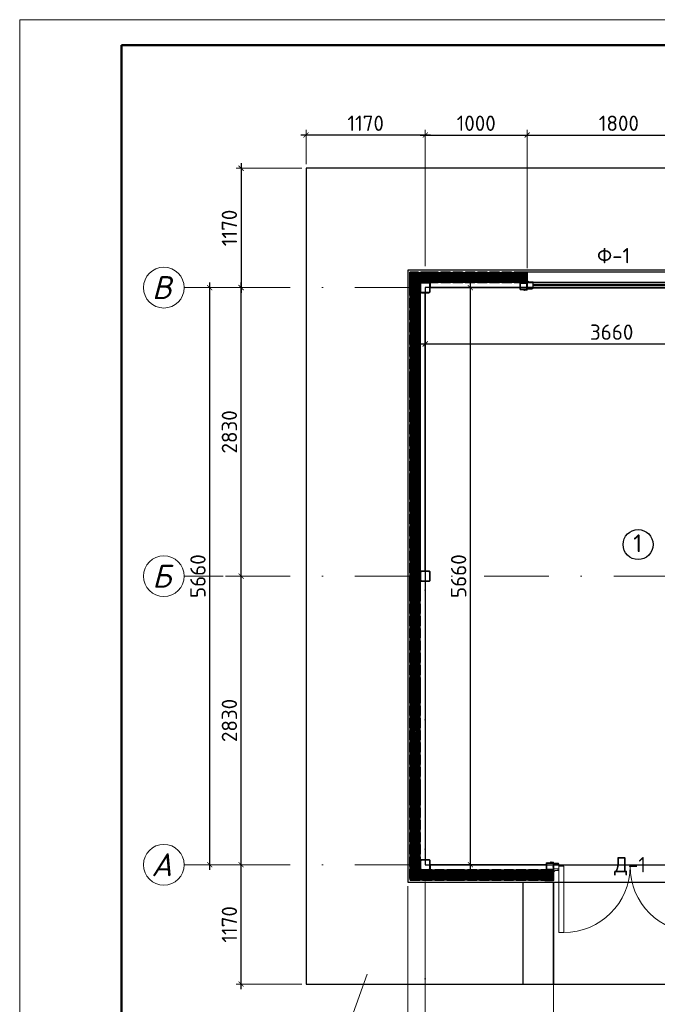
# Model space of a CAD drawing. Header units: millimetres. Extents: x 2842173 to 10151342, y -218675 to 375325.
# Tile 91 of 107: x 2928485 to 2941001, y 219812 to 239125. Entities that reach past the tile are written whole.
import ezdxf
from ezdxf.enums import TextEntityAlignment as Align

# ---------------------------------------------------------------- set-up
doc = ezdxf.new("R2010")
doc.units = ezdxf.units.MM
doc.linetypes.add('DASHDOTX2', pattern=[50.8, 25.4, -12.7, 0, -12.7])
doc.layers.get('Defpoints').update_dxf_attribs({"color": 255})
doc.layers.add('.', color=7, linetype='Continuous', lineweight=15)
doc.layers.add('A_Windows', color=160, linetype='Continuous')
doc.layers.add('Двери ArchiCAD_Ном_пера__3', color=7, linetype='Continuous', lineweight=18, true_color=0xff6600)
doc.layers.add('Линии_Ном._пера__8', color=7, linetype='Continuous', lineweight=15, true_color=0xa80f02)
doc.styles.add('geniso', font='geniso.shx', dxfattribs={"height": 250})
doc.styles.add('Islom', font='isocpeur.ttf')
doc.styles.add('ГОСТ300', font='isocpeur.ttf')
doc.styles.add('Оси', font='isocpeui.ttf')
doc.dimstyles.new('ГОСТ 50', dxfattribs={"dimtxt": 300, "dimasz": 100, "dimexe": 100, "dimexo": 80, "dimgap": 80, "dimtad": 1, "dimdec": 0, "dimlfac": 0.5, "dimtxsty": 'ГОСТ300', "dimblk": 'ARCHTICK', "dimcen": 50, "dimdle": 100, "dimadec": 0, "dimazin": 0, "dimtfac": 1, "dimtdec": 0, "dimtmove": 0, "dimatfit": 3, "dimldrblk": 'ARCHTICK', "dimfxl": 1, "dimlwe": 9, "dimarcsym": 0})
pattern_1 = [(0, (11262055.141, 930292.151), (0, 15.875), []), (60, (11262055.141, 930292.151), (-13.748153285, 7.9375), []), (120, (11262055.141, 930292.151), (-13.748153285, -7.9375), [])]

# ---------------------------------------------------------------- blocks, each defined once
blk = doc.blocks.new('*U647')
at = {"lineweight": 9}
for p, q in [((-20, -5), (-20, 415)), ((-20, 415), (574, 415))]:
    blk.add_line(p, q, dxfattribs=at)
at = {"lineweight": 50}
for p, q in [((0, 0), (0, 410)), ((0, 410), (569, 410))]:
    blk.add_line(p, q, dxfattribs=at)
blk = doc.blocks.new('*U135')
at = {"color": 7, "lineweight": 30}
for points in [[(0, 60), (60, 60), (60, 0), (0, 0)], [(1800, 60), (1740, 60), (1740, 0), (1800, 0)]]:
    blk.add_lwpolyline(points, close=True, dxfattribs=at)
blk.add_lwpolyline([(60, 60), (1740, 60), (1740, 0), (60, 0)], close=True)
at = {"lineweight": 30}
blk.add_lwpolyline([(60, 35), (1740, 35), (1740, 25), (60, 25)], close=True, dxfattribs=at)
blk = doc.blocks.new('100x100st')
at = {"layer": '.'}
h = blk.add_hatch(dxfattribs=at)
h.set_pattern_fill('ANSI38', color=256)
h.set_pattern_definition([(45, (2935867.633, 213515.1553), (-2.245064, 2.245064), []), (135, (2935867.633, 213515.1553), (-6.73519, 2.245064), [7.9375, -4.7625])])
h.paths.add_polyline_path([(2935954.1, 213615.2), (2935881.1, 213615.2, 0.414214), (2935867.6, 213601.7), (2935867.6, 213528.7, 0.414214), (2935881.1, 213515.2), (2935954.1, 213515.2, 0.414214), (2935967.6, 213528.7), (2935967.6, 213601.7, 0.414214)])
h.paths.add_polyline_path([(2935954.1, 213610.2, -0.414214), (2935962.6, 213601.7), (2935962.6, 213528.7, -0.414214), (2935954.1, 213520.2), (2935881.1, 213520.2, -0.414214), (2935872.6, 213528.7), (2935872.6, 213601.7, -0.414214), (2935881.1, 213610.2)], flags=16)
at = {"color": 0, "linetype": 'ByBlock', "lineweight": 30}
blk.add_lwpolyline([(2935881.1, 213515.2), (2935954.1, 213515.2, 0.414214), (2935967.6, 213528.7), (2935967.6, 213601.7, 0.414214), (2935954.1, 213615.2), (2935881.1, 213615.2, 0.414214), (2935867.6, 213601.7), (2935867.6, 213528.7, 0.414214), (2935881.1, 213515.2, 0.414214)], format="xyb", dxfattribs=at)
blk.add_lwpolyline([(2935881.1, 213520.2), (2935954.1, 213520.2, 0.414214), (2935962.6, 213528.7), (2935962.6, 213601.7, 0.414214), (2935954.1, 213610.2), (2935881.1, 213610.2, 0.414214), (2935872.6, 213601.7), (2935872.6, 213528.7, 0.414214)], format="xyb", close=True, dxfattribs=at)
blk = doc.blocks.new('1000X')
at = {"ltscale": 6}
h = blk.add_hatch(dxfattribs=at)
h.set_pattern_fill('NET3', color=5, scale=5, style=0)
h.set_pattern_definition(pattern_1)
h.paths.add_polyline_path([(11723784.4, 363939.8), (11723780.9, 363936.2), (11723760.9, 363936.2), (11723757.3, 363939.8), (11723664.4, 363939.8), (11723660.9, 363936.2), (11723640.9, 363936.2), (11723637.3, 363939.8), (11723544.4, 363939.8), (11723540.9, 363936.2), (11723520.9, 363936.2), (11723517.3, 363939.8), (11723424.4, 363939.8), (11723420.9, 363936.2), (11723400.9, 363936.2), (11723397.3, 363939.8), (11723271.1, 363939.8), (11723271.1, 363931.8), (11723291.5, 363928.1), (11723291.5, 363920.1), (11723271.1, 363920.1), (11723271.1, 363859.4), (11723291.5, 363859.4), (11723291.5, 363851.4), (11723271.1, 363847.8), (11723271.1, 363839.8), (11723397.3, 363839.8), (11723400.9, 363843.3), (11723420.9, 363843.3), (11723424.4, 363839.8), (11723517.3, 363839.8), (11723520.9, 363843.3), (11723540.9, 363843.3), (11723544.4, 363839.8), (11723637.3, 363839.8), (11723640.9, 363843.3), (11723660.9, 363843.3), (11723664.4, 363839.8), (11723757.3, 363839.8), (11723760.9, 363843.3), (11723780.9, 363843.3), (11723784.4, 363839.8), (11723877.3, 363839.8), (11723880.9, 363843.3), (11723900.9, 363843.3), (11723904.4, 363839.8), (11723997.3, 363839.8), (11724000.9, 363843.3), (11724020.9, 363843.3), (11724024.4, 363839.8), (11724117.3, 363839.8), (11724120.9, 363843.3), (11724140.9, 363843.3), (11724144.4, 363839.8), (11724270.9, 363839.8), (11724270.9, 363847.8), (11724270.9, 363851.4), (11724270.9, 363859.4), (11724270.9, 363920.1), (11724270.9, 363928.1), (11724270.9, 363931.8), (11724270.9, 363939.8), (11724144.4, 363939.8), (11724140.9, 363936.2), (11724120.9, 363936.2), (11724117.3, 363939.8), (11724024.4, 363939.8), (11724020.9, 363936.2), (11724000.9, 363936.2), (11723997.3, 363939.8), (11723904.4, 363939.8), (11723900.9, 363936.2), (11723880.9, 363936.2), (11723877.3, 363939.8)])
at = {"color": 5, "lineweight": 35, "ltscale": 6}
blk.add_lwpolyline([(11723271.1, 363939.8), (11723397.3, 363939.8), (11723400.9, 363936.2), (11723420.9, 363936.2), (11723424.4, 363939.8), (11723517.3, 363939.8), (11723520.9, 363936.2), (11723540.9, 363936.2), (11723544.4, 363939.8), (11723637.3, 363939.8), (11723640.9, 363936.2), (11723660.9, 363936.2), (11723664.4, 363939.8), (11723757.3, 363939.8), (11723760.9, 363936.2), (11723780.9, 363936.2), (11723784.4, 363939.8), (11723877.3, 363939.8), (11723880.9, 363936.2), (11723900.9, 363936.2), (11723904.4, 363939.8), (11723997.3, 363939.8), (11724000.9, 363936.2), (11724020.9, 363936.2), (11724024.4, 363939.8), (11724117.3, 363939.8), (11724120.9, 363936.2), (11724140.9, 363936.2), (11724144.4, 363939.8), (11724270.9, 363939.8), (11724270.9, 363931.8), (11724270.9, 363928.1), (11724270.9, 363920.1), (11724270.9, 363920.1), (11724270.9, 363859.4), (11724270.9, 363859.4), (11724270.9, 363851.4), (11724270.9, 363847.8), (11724270.9, 363839.8), (11724144.4, 363839.8), (11724140.9, 363843.3), (11724120.9, 363843.3), (11724117.3, 363839.8), (11724024.4, 363839.8), (11724020.9, 363843.3), (11724000.9, 363843.3), (11723997.3, 363839.8), (11723904.4, 363839.8), (11723900.9, 363843.3), (11723880.9, 363843.3), (11723877.3, 363839.8), (11723784.4, 363839.8), (11723780.9, 363843.3), (11723760.9, 363843.3), (11723757.3, 363839.8), (11723664.4, 363839.8), (11723660.9, 363843.3), (11723640.9, 363843.3), (11723637.3, 363839.8), (11723544.4, 363839.8), (11723540.9, 363843.3), (11723520.9, 363843.3), (11723517.3, 363839.8), (11723424.4, 363839.8), (11723420.9, 363843.3), (11723400.9, 363843.3), (11723397.3, 363839.8), (11723271.1, 363839.8), (11723271.1, 363847.8), (11723291.5, 363851.4), (11723291.5, 363859.4), (11723271.1, 363859.4), (11723271.1, 363920.1), (11723291.5, 363920.1), (11723291.5, 363928.1), (11723271.1, 363931.8), (11723271.1, 363939.8)], dxfattribs=at)
blk = doc.blocks.new('err')
at = {"ltscale": 6}
h = blk.add_hatch(dxfattribs=at)
h.set_pattern_fill('NET3', color=5, scale=5, style=0)
h.set_pattern_definition([(0, (2457299.514, 815047.984), (0, 15.875), []), (60, (2457299.514, 815047.984), (-13.7481533, 7.9375), []), (120, (2457299.514, 815047.984), (-13.7481533, -7.9375), [])])
h.paths.add_polyline_path([(2941934.2, 221215.2), (2941834.2, 221215.2), (2941834.2, 221134.4), (2941837.8, 221130.9), (2941837.8, 221110.9), (2941834.2, 221107.3), (2941834.2, 221060.3), (2941934.2, 221060.3), (2941934.2, 221107.3), (2941930.7, 221110.9), (2941930.7, 221130.9), (2941934.2, 221134.4)])
at = {"color": 5, "lineweight": 35, "ltscale": 6}
blk.add_lwpolyline([(2941834.2, 221215.2), (2941834.2, 221134.4), (2941837.8, 221130.9), (2941837.8, 221110.9), (2941834.2, 221107.3), (2941834.2, 221060.3), (2941934.2, 221060.3), (2941934.2, 221107.3), (2941930.7, 221110.9), (2941930.7, 221130.9), (2941934.2, 221134.4), (2941934.2, 221215.2), (2941834.2, 221215.2)], dxfattribs=at)
blk = doc.blocks.new('hgf')
at = {"ltscale": 6}
h = blk.add_hatch(dxfattribs=at)
h.set_pattern_fill('NET3', color=5, scale=5, style=0)
h.set_pattern_definition(pattern_1)
h.paths.add_polyline_path([(2935767.6, 221211.6), (2935767.6, 221118.7), (2935778.7, 221118.7), (2935782.3, 221115.2), (2935875.2, 221115.2), (2935878.7, 221118.7), (2935898.7, 221118.7), (2935902.3, 221115.2), (2935995.2, 221115.2), (2935998.7, 221118.7), (2936018.7, 221118.7), (2936022.3, 221115.2), (2936115.2, 221115.2), (2936118.7, 221118.7), (2936138.7, 221118.7), (2936142.3, 221115.2), (2936235.2, 221115.2), (2936238.7, 221118.7), (2936258.7, 221118.7), (2936262.3, 221115.2), (2936355.2, 221115.2), (2936358.7, 221118.7), (2936378.7, 221118.7), (2936382.3, 221115.2), (2936475.2, 221115.2), (2936478.7, 221118.7), (2936498.7, 221118.7), (2936502.3, 221115.2), (2936628.7, 221115.2), (2936628.7, 221215.2), (2936502.3, 221215.2), (2936498.7, 221211.6), (2936478.7, 221211.6), (2936475.2, 221215.2), (2936382.3, 221215.2), (2936378.7, 221211.6), (2936358.7, 221211.6), (2936355.2, 221215.2), (2936262.3, 221215.2), (2936258.7, 221211.6), (2936238.7, 221211.6), (2936235.2, 221215.2), (2936142.3, 221215.2), (2936138.7, 221211.6), (2936118.7, 221211.6), (2936115.2, 221215.2), (2936022.3, 221215.2), (2936018.7, 221211.6), (2935998.7, 221211.6), (2935995.2, 221215.2), (2935902.3, 221215.2), (2935898.7, 221211.6), (2935878.7, 221211.6), (2935875.2, 221215.2), (2935782.3, 221215.2), (2935778.7, 221211.6)])
at = {"color": 5, "lineweight": 35, "ltscale": 6}
blk.add_lwpolyline([(2935767.6, 221118.7), (2935778.7, 221118.7), (2935782.3, 221115.2), (2935875.2, 221115.2), (2935878.7, 221118.7), (2935898.7, 221118.7), (2935902.3, 221115.2), (2935995.2, 221115.2), (2935998.7, 221118.7), (2936018.7, 221118.7), (2936022.3, 221115.2), (2936115.2, 221115.2), (2936118.7, 221118.7), (2936138.7, 221118.7), (2936142.3, 221115.2), (2936235.2, 221115.2), (2936238.7, 221118.7), (2936258.7, 221118.7), (2936262.3, 221115.2), (2936355.2, 221115.2), (2936358.7, 221118.7), (2936378.7, 221118.7), (2936382.3, 221115.2), (2936475.2, 221115.2), (2936478.7, 221118.7), (2936498.7, 221118.7), (2936502.3, 221115.2), (2936628.7, 221115.2), (2936628.7, 221123.2), (2936628.7, 221126.8), (2936628.7, 221134.8), (2936628.7, 221134.8), (2936628.7, 221195.5), (2936628.7, 221195.5), (2936628.7, 221203.5), (2936628.7, 221207.2), (2936628.7, 221215.2), (2936502.3, 221215.2), (2936498.7, 221211.6), (2936478.7, 221211.6), (2936475.2, 221215.2), (2936382.3, 221215.2), (2936378.7, 221211.6), (2936358.7, 221211.6), (2936355.2, 221215.2), (2936262.3, 221215.2), (2936258.7, 221211.6), (2936238.7, 221211.6), (2936235.2, 221215.2), (2936142.3, 221215.2), (2936138.7, 221211.6), (2936118.7, 221211.6), (2936115.2, 221215.2), (2936022.3, 221215.2), (2936018.7, 221211.6), (2935998.7, 221211.6), (2935995.2, 221215.2), (2935902.3, 221215.2), (2935898.7, 221211.6), (2935878.7, 221211.6), (2935875.2, 221215.2), (2935782.3, 221215.2), (2935778.7, 221211.6), (2935767.6, 221211.6), (2935767.6, 221118.7)], dxfattribs=at)
blk = doc.blocks.new('fg')
at = {"ltscale": 6}
h = blk.add_hatch(dxfattribs=at)
h.set_pattern_fill('NET3', color=5, scale=5, style=0)
h.set_pattern_definition([(0, (2450990.725, 814792.633), (0, 15.875), []), (60, (2450990.725, 814792.633), (-13.7481533, 7.9375), []), (120, (2450990.725, 814792.633), (-13.7481533, -7.9375), [])])
h.paths.add_polyline_path([(2935529.3, 221115.2), (2935529, 221115.5), (2935529, 221095.5), (2935525.4, 221092), (2935525.4, 220999.1), (2935529, 220995.5), (2935529, 220975.5), (2935525.4, 220972), (2935525.4, 220879.1), (2935529, 220875.5), (2935529, 220855.5), (2935525.4, 220852), (2935525.4, 220804.9), (2935625.4, 220804.9), (2935625.4, 220852), (2935621.9, 220855.5), (2935621.9, 220875.5), (2935625.4, 220879.1), (2935625.4, 220972), (2935621.9, 220975.5), (2935621.9, 220995.5), (2935625.4, 220999.1), (2935625.4, 221092), (2935621.9, 221095.5), (2935621.9, 221115.2)])
at = {"color": 5, "lineweight": 35, "ltscale": 6}
blk.add_lwpolyline([(2935529, 221115.2), (2935529, 221095.5), (2935525.4, 221092), (2935525.4, 220999.1), (2935529, 220995.5), (2935529, 220975.5), (2935525.4, 220972), (2935525.4, 220879.1), (2935529, 220875.5), (2935529, 220855.5), (2935525.4, 220852), (2935525.4, 220804.9), (2935625.4, 220804.9), (2935625.4, 220852), (2935621.9, 220855.5), (2935621.9, 220875.5), (2935625.4, 220879.1), (2935625.4, 220972), (2935621.9, 220975.5), (2935621.9, 220995.5), (2935625.4, 220999.1), (2935625.4, 221092), (2935621.9, 221095.5), (2935621.9, 221115.2), (2935529, 221115.2)], dxfattribs=at)
blk = doc.blocks.new('*U150')
at = {"ltscale": 2}
for p, q in [((50, 0), (50, 650)), ((100, 650), (50, 650)), ((100, 0), (100, 650)), ((1400, 0), (1400, 650)), ((1400, 650), (1450, 650)), ((1450, 0), (1450, 650)), ((1450, 0), (1400, 0)), ((100, 0), (50, 0))]:
    blk.add_line(p, q, dxfattribs=at)
for points in [[(0, 25), (50, 25), (50, -25), (0, -25)], [(1450, 25), (1500, 25), (1500, -25), (1450, -25)]]:
    blk.add_lwpolyline(points, close=True, dxfattribs=at)
for centre, start, end in [((100, 0), 0.00133, 90.00133), ((1400, 0), 90.00133, 180.00133)]:
    blk.add_arc(centre, 650, start, end, dxfattribs=at)
blk = doc.blocks.new('S60X100')
at = {"layer": '.', "linetype": 'ByBlock', "lineweight": 25, "ltscale": 50, "transparency": 33554684}
h = blk.add_hatch(dxfattribs=at)
h.set_pattern_fill('CORK', color=0, angle=45)
h.set_pattern_definition([(45, (-4352.027, 6979.1657), (-2.24506403, 2.24506403), []), (180, (-4349.782, 6979.166), (-9e-16, -8.98026), [4.49013, -4.49013]), (180, (-4349.221, 6979.727), (-9e-16, -8.98026), [4.49013, -4.49013]), (180, (-4348.659, 6980.288), (-9e-16, -8.98026), [4.49013, -4.49013])])
h.paths.add_polyline_path([(1400103.8, -385118), (1400033.8, -385118), (1400033.8, -385188), (1400103.8, -385188)])
h.paths.add_polyline_path([(1400098.8, -385123), (1400098.8, -385183), (1400038.8, -385183), (1400038.8, -385123)], flags=16)
at = {"color": 250, "linetype": 'Continuous', "lineweight": 30, "ltscale": 15}
for points in [[(1400103.8, -385118), (1400033.8, -385118), (1400033.8, -385188), (1400103.8, -385188)], [(1400098.8, -385123), (1400038.8, -385123), (1400038.8, -385183), (1400098.8, -385183)]]:
    blk.add_lwpolyline(points, close=True, dxfattribs=at)
blk = doc.blocks.new('ret')
at = {"layer": 'Линии_Ном._пера__8', "color": 14, "linetype": 'Continuous', "lineweight": 15, "true_color": 0xa80f02}
for p, q in [((1393333.9, -384960.6), (1393333.9, -384970.4)), ((1393333.9, -384970.4), (1393381.1, -384970.4)), ((1393334.8, -384959.6), (1393334.8, -384969.5)), ((1393334.8, -384969.5), (1393381.1, -384969.5)), ((1393381.1, -384973.8), (1393368.5, -384973.8)), ((1393368.5, -384973.8), (1393368.5, -384974.8)), ((1393368.5, -384974.8), (1393381.1, -384974.8)), ((1393350.3, -385041.7), (1393334.7, -385055.7)), ((1393334.7, -385055.7), (1393350.3, -385041.7)), ((1393335.4, -385056.7), (1393351, -385042.7)), ((1393350.3, -385041.7), (1393380.9, -385041.7)), ((1393351, -385042.7), (1393380.9, -385042.7)), ((1393368.3, -385038.3), (1393368.3, -385037.4)), ((1393368.3, -385037.4), (1393380.9, -385037.4)), ((1393380.9, -385038.3), (1393368.3, -385038.3)), ((1393251.9, -385136.9), (1393264.4, -385136.9)), ((1393251.9, -385137.8), (1393264.4, -385137.8)), ((1393264.4, -385136.9), (1393264.4, -385137.8))]:
    blk.add_line(p, q, dxfattribs=at)
for points in [[(1393334.8, -384959.6), (1393314.8, -384959.6), (1393303.3, -384956.2), (1393310, -384962.2)], [(1393333.9, -384960.6), (1393314.5, -384960.6), (1393307.3, -384958.4), (1393310.7, -384961.5)], [(1393310, -384962.2), (1393310.7, -384961.5)]]:
    blk.add_lwpolyline(points, dxfattribs=at)
for points in [[(1393334.7, -385055.7), (1393334.7, -385135.2, -0.414214), (1393328.7, -385141.2), (1393251.9, -385141.2)], [(1393335.7, -385055.7), (1393335.7, -385136.2, -0.414214), (1393329.7, -385142.2), (1393251.9, -385142.2)]]:
    blk.add_lwpolyline(points, format="xyb", dxfattribs=at)
for centre, radius, start, end in [((1393381.1, -384972.1), 2.66, 270.20935, 90.1709), ((1393381.1, -384972.1), 1.69, 270.81419, 89.18581), ((1393380.9, -385040), 2.66, 269.8291, 89.79065), ((1393380.9, -385040), 1.69, 270.70772, 89.18581), ((1393251.9, -385139.5), 2.66, 90.20935, 270.1709), ((1393251.9, -385139.5), 1.69, 90.81419, 269.29228)]:
    blk.add_arc(centre, radius, start, end, dxfattribs=at)
blk = doc.blocks.new('*U152')
at = {"color": 0, "linetype": 'DASHDOTX2', "lineweight": -2, "ltscale": 50}
blk.add_line((0, 1209), (0, 17894), dxfattribs=at)
at = {"color": 0, "linetype": 'DASHDOTX2', "lineweight": -2, "ltscale": 30}
blk.add_lwpolyline([(0, 400), (0, 1209)], dxfattribs=at)
at = {"color": 0, "linetype": 'Continuous', "lineweight": -2}
blk.add_circle((0, 0), 400, dxfattribs=at)
at = {"style": 'Оси'}
blk.add_attdef('OS1', text='', height=450, rotation=90, dxfattribs=at).set_placement((0, -44), align=Align.MIDDLE_CENTER)
blk = doc.blocks.new('*U153')
at = {"color": 0, "linetype": 'DASHDOTX2', "lineweight": -2, "ltscale": 50}
blk.add_line((0, 1209), (0, 16343), dxfattribs=at)
at = {"color": 0, "linetype": 'DASHDOTX2', "lineweight": -2, "ltscale": 30}
blk.add_lwpolyline([(0, 400), (0, 1209)], dxfattribs=at)
at = {"color": 0, "linetype": 'Continuous', "lineweight": -2}
blk.add_circle((0, 0), 400, dxfattribs=at)
at = {"style": 'Оси'}
blk.add_attdef('OS1', text='', height=450, dxfattribs=at).set_placement((-44, 0), align=Align.MIDDLE_CENTER)
blk = doc.blocks.new('_ArchTick')
at = {"color": 0, "linetype": 'ByBlock', "const_width": 0.15}
blk.add_lwpolyline([(-0.5, -0.5), (0.5, 0.5)], dxfattribs=at)
blk = doc.blocks.new('*D155')
at = {"color": 0, "lineweight": -2, "transparency": 16777216}
blk.add_line((2932831, 222449), (2932831, 228310), dxfattribs=at)
at = {"color": 0, "lineweight": 9, "transparency": 16777216}
for p, q in [((2933037, 228210), (2932731, 228210)), ((2933037, 222549), (2932731, 222549))]:
    blk.add_line(p, q, dxfattribs=at)
at = {"layer": 'Defpoints', "color": 0, "transparency": 16777216}
for p in [(2932831, 228210), (2933117, 228210), (2933117, 222549)]:
    blk.add_point(p, dxfattribs=at)
at = {"color": 0, "lineweight": -2, "transparency": 16777216, "xscale": 100, "yscale": 100, "zscale": 100}
for p, rotation in [((2932831, 228210), 90), ((2932831, 222549), 270)]:
    blk.add_blockref('_ArchTick', p, dxfattribs=dict(at, rotation=rotation))
at = {"color": 0, "transparency": 16777216, "insert": (2932601, 225380), "char_height": 300, "attachment_point": 5, "rotation": 90, "style": 'ГОСТ300'}
blk.add_mtext('2830', dxfattribs=at)
blk = doc.blocks.new('*D156')
at = {"color": 0, "lineweight": -2, "transparency": 16777216}
blk.add_line((2932831, 228110), (2932831, 233970), dxfattribs=at)
at = {"color": 0, "lineweight": 9, "transparency": 16777216}
for p, q in [((2933036, 233870), (2932731, 233870)), ((2933037, 228210), (2932731, 228210))]:
    blk.add_line(p, q, dxfattribs=at)
at = {"layer": 'Defpoints', "color": 0, "transparency": 16777216}
for p in [(2932831, 233870), (2933116, 233870), (2933117, 228210)]:
    blk.add_point(p, dxfattribs=at)
at = {"color": 0, "lineweight": -2, "transparency": 16777216, "xscale": 100, "yscale": 100, "zscale": 100}
for p, rotation in [((2932831, 233870), 90), ((2932831, 228210), 270)]:
    blk.add_blockref('_ArchTick', p, dxfattribs=dict(at, rotation=rotation))
at = {"color": 0, "transparency": 16777216, "insert": (2932601, 231040), "char_height": 300, "attachment_point": 5, "rotation": 90, "style": 'ГОСТ300'}
blk.add_mtext('2830', dxfattribs=at)
blk = doc.blocks.new('*D157')
at = {"color": 0, "lineweight": -2, "transparency": 16777216}
blk.add_line((2932214, 233970), (2932214, 222449), dxfattribs=at)
at = {"color": 0, "lineweight": 9, "transparency": 16777216}
for p, q in [((2933036, 233870), (2932114, 233870)), ((2933037, 222549), (2932114, 222549))]:
    blk.add_line(p, q, dxfattribs=at)
at = {"layer": 'Defpoints', "color": 0, "transparency": 16777216}
for p in [(2933116, 233870), (2932214, 222549), (2933117, 222549)]:
    blk.add_point(p, dxfattribs=at)
at = {"color": 0, "lineweight": -2, "transparency": 16777216, "xscale": 100, "yscale": 100, "zscale": 100}
for p, rotation in [((2932214, 233870), 90), ((2932214, 222549), 270)]:
    blk.add_blockref('_ArchTick', p, dxfattribs=dict(at, rotation=rotation))
at = {"color": 0, "transparency": 16777216, "insert": (2931984, 228210), "char_height": 300, "attachment_point": 5, "rotation": 90, "style": 'ГОСТ300'}
blk.add_mtext('5660', dxfattribs=at)
blk = doc.blocks.new('*D161')
at = {"color": 0, "lineweight": -2, "transparency": 16777216}
blk.add_line((2936346, 236863), (2938546, 236863), dxfattribs=at)
at = {"color": 0, "lineweight": 9, "transparency": 16777216}
for p, q in [((2936446, 234290), (2936446, 236963)), ((2938446, 234250), (2938446, 236963))]:
    blk.add_line(p, q, dxfattribs=at)
at = {"layer": 'Defpoints', "color": 0, "transparency": 16777216}
for p in [(2938446, 236863), (2936446, 234210), (2938446, 234170)]:
    blk.add_point(p, dxfattribs=at)
at = {"color": 0, "lineweight": -2, "transparency": 16777216, "xscale": 100, "yscale": 100, "zscale": 100, "rotation": 180}
blk.add_blockref('_ArchTick', (2936446, 236863), dxfattribs=at)
at = {"color": 0, "lineweight": -2, "transparency": 16777216, "xscale": 100, "yscale": 100, "zscale": 100}
blk.add_blockref('_ArchTick', (2938446, 236863), dxfattribs=at)
at = {"color": 0, "transparency": 16777216, "insert": (2937446, 237093), "char_height": 300, "attachment_point": 5, "style": 'ГОСТ300'}
blk.add_mtext('1000', dxfattribs=at)
blk = doc.blocks.new('*D162')
at = {"color": 0, "lineweight": -2, "transparency": 16777216}
blk.add_line((2938346, 236863), (2942146, 236863), dxfattribs=at)
at = {"color": 0, "lineweight": 9, "transparency": 16777216}
for p, q in [((2938446, 234250), (2938446, 236963)), ((2942046, 234243), (2942046, 236963))]:
    blk.add_line(p, q, dxfattribs=at)
at = {"layer": 'Defpoints', "color": 0, "transparency": 16777216}
for p in [(2942046, 236863), (2938446, 234170), (2942046, 234163)]:
    blk.add_point(p, dxfattribs=at)
at = {"color": 0, "lineweight": -2, "transparency": 16777216, "xscale": 100, "yscale": 100, "zscale": 100, "rotation": 180}
blk.add_blockref('_ArchTick', (2938446, 236863), dxfattribs=at)
at = {"color": 0, "lineweight": -2, "transparency": 16777216, "xscale": 100, "yscale": 100, "zscale": 100}
blk.add_blockref('_ArchTick', (2942046, 236863), dxfattribs=at)
at = {"color": 0, "transparency": 16777216, "insert": (2940246, 237093), "char_height": 300, "attachment_point": 5, "style": 'ГОСТ300'}
blk.add_mtext('1800', dxfattribs=at)
blk = doc.blocks.new('*D436')
at = {"color": 0, "lineweight": -2, "transparency": 16777216}
blk.add_line((2937331, 222449), (2937331, 233970), dxfattribs=at)
at = {"color": 0, "lineweight": 9, "transparency": 16777216}
for p, q in [((2937019, 233870), (2937431, 233870)), ((2937046, 222549), (2937431, 222549))]:
    blk.add_line(p, q, dxfattribs=at)
at = {"layer": 'Defpoints', "color": 0, "transparency": 16777216}
for p in [(2936939, 233870), (2937331, 233870), (2936966, 222549)]:
    blk.add_point(p, dxfattribs=at)
at = {"color": 0, "lineweight": -2, "transparency": 16777216, "xscale": 100, "yscale": 100, "zscale": 100}
for p, rotation in [((2937331, 233870), 90), ((2937331, 222549), 270)]:
    blk.add_blockref('_ArchTick', p, dxfattribs=dict(at, rotation=rotation))
at = {"color": 0, "transparency": 16777216, "insert": (2937101, 228210), "char_height": 300, "attachment_point": 5, "rotation": 90, "style": 'ГОСТ300'}
blk.add_mtext('5660', dxfattribs=at)
blk = doc.blocks.new('*D437')
at = {"color": 0, "lineweight": 9, "transparency": 16777216}
for p, q in [((2936446, 233352), (2936446, 232666)), ((2943765, 233194), (2943765, 232666))]:
    blk.add_line(p, q, dxfattribs=at)
at = {"color": 0, "lineweight": -2, "transparency": 16777216}
blk.add_line((2936346, 232766), (2943865, 232766), dxfattribs=at)
at = {"layer": 'Defpoints', "color": 0, "transparency": 16777216}
for p in [(2936446, 233432), (2943765, 233274), (2943765, 232766)]:
    blk.add_point(p, dxfattribs=at)
at = {"color": 0, "lineweight": -2, "transparency": 16777216, "xscale": 100, "yscale": 100, "zscale": 100, "rotation": 180}
blk.add_blockref('_ArchTick', (2936446, 232766), dxfattribs=at)
at = {"color": 0, "lineweight": -2, "transparency": 16777216, "xscale": 100, "yscale": 100, "zscale": 100}
blk.add_blockref('_ArchTick', (2943765, 232766), dxfattribs=at)
at = {"color": 0, "transparency": 16777216, "insert": (2940105, 232996), "char_height": 300, "attachment_point": 5, "style": 'ГОСТ300'}
blk.add_mtext('3660', dxfattribs=at)
blk = doc.blocks.new('*D439')
at = {"color": 0, "lineweight": 9, "transparency": 16777216}
for p, q in [((2936446, 222129), (2936446, 217715)), ((2938966, 222169), (2938966, 217715))]:
    blk.add_line(p, q, dxfattribs=at)
at = {"color": 0, "lineweight": -2, "transparency": 16777216}
blk.add_line((2936346, 217815), (2939066, 217815), dxfattribs=at)
at = {"layer": 'Defpoints', "color": 0, "transparency": 16777216}
for p in [(2936446, 222209), (2938966, 222249), (2938966, 217815)]:
    blk.add_point(p, dxfattribs=at)
at = {"color": 0, "lineweight": -2, "transparency": 16777216, "xscale": 100, "yscale": 100, "zscale": 100, "rotation": 180}
blk.add_blockref('_ArchTick', (2936446, 217815), dxfattribs=at)
at = {"color": 0, "lineweight": -2, "transparency": 16777216, "xscale": 100, "yscale": 100, "zscale": 100}
blk.add_blockref('_ArchTick', (2938966, 217815), dxfattribs=at)
at = {"color": 0, "transparency": 16777216, "insert": (2937706, 218045), "char_height": 300, "attachment_point": 5, "style": 'ГОСТ300'}
blk.add_mtext('1260', dxfattribs=at)
blk = doc.blocks.new('*D440')
at = {"color": 0, "lineweight": 9, "transparency": 16777216}
for p, q in [((2938966, 222169), (2938966, 217715)), ((2941966, 222169), (2941966, 217715))]:
    blk.add_line(p, q, dxfattribs=at)
at = {"color": 0, "lineweight": -2, "transparency": 16777216}
blk.add_line((2938866, 217815), (2942066, 217815), dxfattribs=at)
at = {"layer": 'Defpoints', "color": 0, "transparency": 16777216}
for p in [(2938966, 222249), (2941966, 222249), (2941966, 217815)]:
    blk.add_point(p, dxfattribs=at)
at = {"color": 0, "lineweight": -2, "transparency": 16777216, "xscale": 100, "yscale": 100, "zscale": 100, "rotation": 180}
blk.add_blockref('_ArchTick', (2938966, 217815), dxfattribs=at)
at = {"color": 0, "lineweight": -2, "transparency": 16777216, "xscale": 100, "yscale": 100, "zscale": 100}
blk.add_blockref('_ArchTick', (2941966, 217815), dxfattribs=at)
at = {"color": 0, "transparency": 16777216, "insert": (2940466, 218045), "char_height": 300, "attachment_point": 5, "style": 'ГОСТ300'}
blk.add_mtext('1500', dxfattribs=at)
blk = doc.blocks.new('*D447')
at = {"color": 0, "lineweight": 9, "transparency": 16777216}
for p, q in [((2936106, 222129), (2936106, 216442)), ((2938366, 217152), (2938366, 216442))]:
    blk.add_line(p, q, dxfattribs=at)
at = {"color": 0, "lineweight": -2, "transparency": 16777216}
blk.add_line((2938466, 216542), (2936006, 216542), dxfattribs=at)
at = {"layer": 'Defpoints', "color": 0, "transparency": 16777216}
for p in [(2936106, 222209), (2938366, 217232), (2936106, 216542)]:
    blk.add_point(p, dxfattribs=at)
at = {"color": 0, "lineweight": -2, "transparency": 16777216, "xscale": 100, "yscale": 100, "zscale": 100, "rotation": 180}
blk.add_blockref('_ArchTick', (2936106, 216542), dxfattribs=at)
at = {"color": 0, "lineweight": -2, "transparency": 16777216, "xscale": 100, "yscale": 100, "zscale": 100}
blk.add_blockref('_ArchTick', (2938366, 216542), dxfattribs=at)
at = {"color": 0, "transparency": 16777216, "insert": (2937236, 216772), "char_height": 300, "attachment_point": 5, "style": 'ГОСТ300'}
blk.add_mtext('1130', dxfattribs=at)
blk = doc.blocks.new('*D650')
at = {"color": 0, "lineweight": 9, "transparency": 16777216}
for p, q in [((2934026, 236210), (2932731, 236210)), ((2933036, 233870), (2932731, 233870))]:
    blk.add_line(p, q, dxfattribs=at)
at = {"color": 0, "lineweight": -2, "transparency": 16777216}
blk.add_line((2932831, 236310), (2932831, 233770), dxfattribs=at)
at = {"layer": 'Defpoints', "color": 0, "transparency": 16777216}
for p in [(2934106, 236210), (2932831, 233870), (2933116, 233870)]:
    blk.add_point(p, dxfattribs=at)
at = {"color": 0, "lineweight": -2, "transparency": 16777216, "xscale": 100, "yscale": 100, "zscale": 100}
for p, rotation in [((2932831, 236210), 90), ((2932831, 233870), 270)]:
    blk.add_blockref('_ArchTick', p, dxfattribs=dict(at, rotation=rotation))
at = {"color": 0, "transparency": 16777216, "insert": (2932601, 235040), "char_height": 300, "attachment_point": 5, "rotation": 90, "style": 'ГОСТ300'}
blk.add_mtext('1170', dxfattribs=at)
blk = doc.blocks.new('*D651')
at = {"color": 0, "lineweight": -2, "transparency": 16777216}
blk.add_line((2936546, 236863), (2934006, 236863), dxfattribs=at)
at = {"color": 0, "lineweight": 9, "transparency": 16777216}
for p, q in [((2934106, 236290), (2934106, 236963)), ((2936446, 234290), (2936446, 236963))]:
    blk.add_line(p, q, dxfattribs=at)
at = {"layer": 'Defpoints', "color": 0, "transparency": 16777216}
for p in [(2934106, 236863), (2934106, 236210), (2936446, 234210)]:
    blk.add_point(p, dxfattribs=at)
at = {"color": 0, "lineweight": -2, "transparency": 16777216, "xscale": 100, "yscale": 100, "zscale": 100, "rotation": 180}
blk.add_blockref('_ArchTick', (2934106, 236863), dxfattribs=at)
at = {"color": 0, "lineweight": -2, "transparency": 16777216, "xscale": 100, "yscale": 100, "zscale": 100}
blk.add_blockref('_ArchTick', (2936446, 236863), dxfattribs=at)
at = {"color": 0, "transparency": 16777216, "insert": (2935276, 237093), "char_height": 300, "attachment_point": 5, "style": 'ГОСТ300'}
blk.add_mtext('1170', dxfattribs=at)
blk = doc.blocks.new('*D653')
at = {"color": 0, "lineweight": 9, "transparency": 16777216}
for p, q in [((2933036, 222550), (2932731, 222550)), ((2934026, 220210), (2932731, 220210))]:
    blk.add_line(p, q, dxfattribs=at)
at = {"color": 0, "lineweight": -2, "transparency": 16777216}
blk.add_line((2932831, 220110), (2932831, 222650), dxfattribs=at)
at = {"layer": 'Defpoints', "color": 0, "transparency": 16777216}
for p in [(2932831, 222550), (2933116, 222550), (2934106, 220210)]:
    blk.add_point(p, dxfattribs=at)
at = {"color": 0, "lineweight": -2, "transparency": 16777216, "xscale": 100, "yscale": 100, "zscale": 100}
for p, rotation in [((2932831, 222550), 90), ((2932831, 220210), 270)]:
    blk.add_blockref('_ArchTick', p, dxfattribs=dict(at, rotation=rotation))
at = {"color": 0, "transparency": 16777216, "insert": (2932601, 221380), "char_height": 300, "attachment_point": 5, "rotation": 90, "style": 'ГОСТ300'}
blk.add_mtext('1170', dxfattribs=at)

msp = doc.modelspace()

# ---------------------------------------------------------------- linework, layer by layer
for p, q in [((2942059.687, 234169.615), (2938445.885, 234169.615)), ((2938365.587, 220209.404), (2938365.587, 222209.404)), ((2938965.587, 222209.404), (2938965.587, 220209.404)), ((2938965.587, 220209.404), (2938965.587, 222209.404)), ((2938365.587, 220209.404), (2949465.987, 220209.404))]:
    msp.add_line(p, q)
for points in [[(2953785.519, 220209.404), (2953785.519, 236209.618), (2934105.523, 236209.618), (2934105.523, 220209.404)], [(2951785.519, 222209.404), (2951785.519, 234209.618), (2936105.523, 234209.618), (2936105.523, 222209.404)], [(2943765.494, 222549.404), (2943765.494, 233869.618), (2936445.523, 233869.618), (2936445.523, 222549.404)]]:
    msp.add_lwpolyline(points, close=True)
at = {"lineweight": 30, "ltscale": 15}
for points in [[(2936545.523, 233869.615), (2938305.885, 233869.615), (2938305.885, 233969.615), (2936545.523, 233969.615)], [(2942045.887, 233869.615), (2938445.885, 233869.615), (2938445.885, 233969.615), (2942045.887, 233969.615)], [(2936345.523, 233769.618), (2936345.523, 228309.574), (2936445.523, 228309.574), (2936445.523, 233769.618)], [(2936345.523, 222649.404), (2936345.523, 228109.574), (2936445.523, 228109.574), (2936445.523, 222649.404)], [(2936545.523, 222449.404), (2938825.586, 222449.404), (2938825.586, 222549.404), (2936545.523, 222549.404)]]:
    msp.add_lwpolyline(points, close=True, dxfattribs=at)
at = {"lineweight": 9}
msp.add_lwpolyline([(2935304.709, 220402.534), (2934690.685, 218692.991), (2931201.886, 218692.991)], dxfattribs=at)
msp.add_circle((2940624.03, 228830.08), 295.563)

# ---------------------------------------------------------------- block references
at = {"color": 0, "ltscale": 30, "xscale": 100, "yscale": 100, "zscale": 100}
msp.add_blockref('*U647', (2930484.712, 197624.819), dxfattribs=at)
at = {"color": 248, "lineweight": 9, "true_color": 0x641213, "rotation": 270}
for p, values in [((2931315.217, 233869.654), {'OS1': 'В'}), ((2931315.217, 228209.61), {'OS1': 'Б'}), ((2931315.217, 222549.44), {'OS1': 'A'})]:
    msp.add_blockref('*U152', p, dxfattribs=at).add_auto_attribs(values)
at = {"xscale": 2, "yscale": 2, "zscale": 2, "rotation": 90}
for name, p in [('err', (3378575.83, -5649698.816)), ('100x100st', (3363575.833, -5637965.648)), ('100x100st', (3363575.833, -5643625.692)), ('hgf', (3378575.83, -5649285.862)), ('100x100st', (3363575.833, -5649285.862)), ('fg', (3378575.83, -5648801.452))]:
    msp.add_blockref(name, p, dxfattribs=at)
at = {"color": 6, "lineweight": 30, "xscale": -2, "yscale": 2, "zscale": 2}
for p, rotation in [((-20510095.828, 961849.149), 180), ((2208465.988, -23214572.096), 270), ((2208465.988, -23216571.696), 270), ((2208465.988, -23218571.296), 270), ((2208465.988, -23220570.896), 270), ((2208465.988, -23222570.496), 270), ((-20509576.127, 950128.936), 180)]:
    msp.add_blockref('1000X', p, dxfattribs=dict(at, rotation=rotation))
at = {"color": 0, "linetype": 'ByBlock', "lineweight": 25, "xscale": -2, "yscale": 2, "zscale": 2, "rotation": 180}
msp.add_blockref('ret', (151776.413, -536102.165), dxfattribs=at)
at = {"color": 0, "linetype": 'ByBlock', "lineweight": 25, "yscale": 2, "zscale": 2}
for name, p, xscale in [('S60X100', (5738513.444, 1004205.56), -2), ('ret', (152296.114, 992521.187), 2), ('S60X100', (5739033.145, 992825.346), -2)]:
    msp.add_blockref(name, p, dxfattribs=dict(at, xscale=xscale))
at = {"color": 248, "lineweight": 9, "true_color": 0x641213}
msp.add_blockref('*U153', (2936445.52, 214658.728), dxfattribs=at).add_auto_attribs({'OS1': '1'})
at = {"layer": 'A_Windows', "color": 5, "lineweight": 30, "xscale": 2, "yscale": 2, "zscale": 2, "rotation": 180}
msp.add_blockref('*U135', (2942045.887, 233979.615), dxfattribs=at)
at = {"layer": 'Двери ArchiCAD_Ном_пера__3', "color": 1, "linetype": 'Continuous', "xscale": -2, "yscale": 2, "zscale": 2, "rotation": 180.0013290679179}
msp.add_blockref('*U150', (2938965.586, 222519.369), dxfattribs=at)

# ---------------------------------------------------------------- texts
at = {"color": 6, "char_height": 300, "width": 816.15361, "attachment_point": 5, "style": 'geniso'}
for s, insert in [('\\A1;{\\fISOCPEUR|b0|i0|c204|p34;Ф-\\fISOCPEUR|b0|i0|c0|p34;1}', (2940142.816, 234496.843)), ('\\A1;{\\fISOCPEUR|b0|i0|c204|p34;Д-\\fISOCPEUR|b0|i0|c0|p34;1}', (2940465.586, 222519.374))]:
    msp.add_mtext(s, dxfattribs=dict(at, insert=insert))
at = {"insert": (2940528.362, 228680.08), "char_height": 350, "width": 248.5, "attachment_point": 7, "style": 'Islom'}
msp.add_mtext('1', dxfattribs=at)

# ---------------------------------------------------------------- dimensions: what is measured, and where the dimension line sits
for base, p1, p2, angle, picture, middle in [((2934105.523, 236863.344), (2936445.851, 234209.824), (2934105.523, 236209.618), 180, '*D651', (2935275.687, 237093.344)), ((2932831.332, 233869.654), (2934105.523, 236209.618), (2933115.962, 233869.654), 270, '*D650', (2932601.332, 235039.636)), ((2932213.783, 222549.44), (2933115.962, 233869.654), (2933116.759, 222549.44), 90, '*D157', (2931983.783, 228209.547)), ((2932831.332, 233869.654), (2933116.759, 228209.61), (2933115.962, 233869.654), 90, '*D156', (2932601.332, 231039.632)), ((2937331.287, 233869.654), (2936965.987, 222549.404), (2936938.814, 233869.654), 90, '*D436', (2937101.287, 228209.529)), ((2932831.332, 228209.61), (2933116.759, 222549.44), (2933116.759, 228209.61), 90, '*D155', (2932601.332, 225379.525)), ((2932831.332, 222549.566), (2934105.523, 220209.602), (2933115.962, 222549.566), 90, '*D653', (2932601.332, 221379.584))]:
    dim = msp.add_linear_dim(base=base, p1=p1, p2=p2, angle=angle, dimstyle='ГОСТ 50')
    dim.commit()
    dim.dimension.update_dxf_attribs({"geometry": picture, "text_midpoint": middle})
for base, p1, p2, picture, middle in [((2938445.885, 236863.344), (2936445.851, 234209.824), (2938445.885, 234169.615), '*D161', (2937445.868, 237093.344)), ((2942045.887, 236863.344), (2938445.885, 234169.615), (2942045.887, 234162.56), '*D162', (2940245.886, 237093.344)), ((2943765.429, 232766.2), (2936445.523, 233432.441), (2943765.429, 233274.066), '*D437', (2940105.476, 232996.2)), ((2938965.587, 217814.503), (2936445.52, 222209.404), (2938965.587, 222249.401), '*D439', (2937705.553, 218044.503)), ((2941965.586, 217814.503), (2938965.587, 222249.401), (2941965.586, 222249.404), '*D440', (2940465.587, 218044.503))]:
    dim = msp.add_linear_dim(base=base, p1=p1, p2=p2, dimstyle='ГОСТ 50')
    dim.commit()
    dim.dimension.update_dxf_attribs({"geometry": picture, "text_midpoint": middle})
dim = msp.add_linear_dim(base=(2936105.523, 216541.815), p1=(2938365.587, 217231.639), p2=(2936105.523, 222209.404), dimstyle='ГОСТ 50', override={"dimtmove": 1})
dim.commit()
dim.dimension.update_dxf_attribs({"geometry": '*D447', "text_midpoint": (2937235.555, 216771.815)})

doc.saveas('drawing.dxf')
